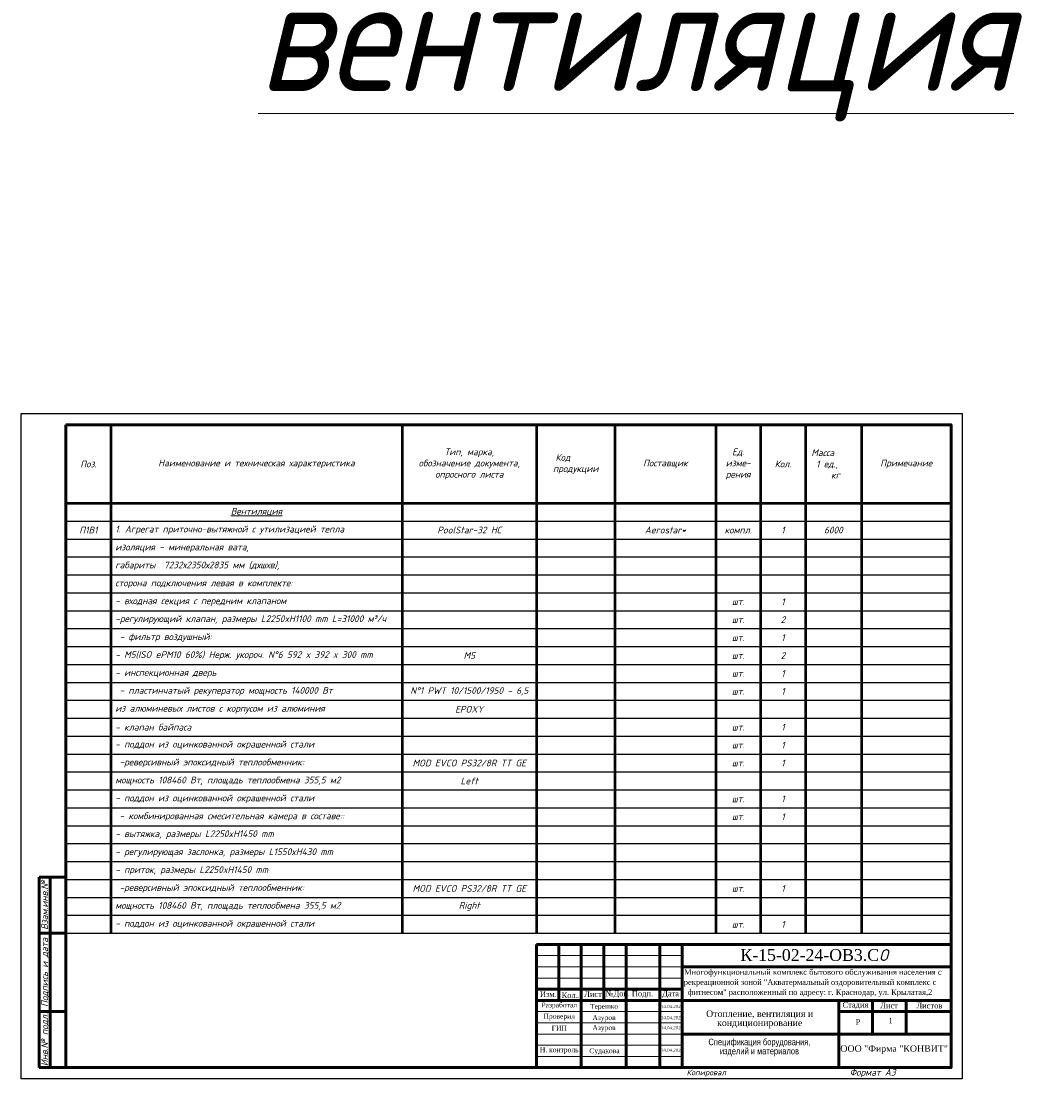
# Model space of a CAD drawing. Header units: millimetres. Extents: x 1968263 to 2088132, y -462280 to -24812.
# Tile 8 of 8: x 2042624 to 2088132, y -72031 to -24812. Entities that reach past the tile are written whole.
import ezdxf
from ezdxf.enums import TextEntityAlignment as Align

# ---------------------------------------------------------------- set-up
doc = ezdxf.new("R2010")
doc.units = ezdxf.units.MM
doc.header["$MEASUREMENT"] = 0
doc.layers.get('0').update_dxf_attribs({"lineweight": 18})
doc.layers.add('00_Штамп', color=7, linetype='Continuous', lineweight=5)
doc.layers.add('ОВ формат + ОД', color=251, linetype='Continuous')
doc.styles.add('AP_штамп', font='isocpeui.ttf')
doc.styles.add('Iso300', font='isocpeui.ttf', dxfattribs={"height": 300})
doc.styles.add('СГЕНЕРИР_СТИЛЬ_1', font='ARIALN.TTF')

# ---------------------------------------------------------------- blocks, each defined once
blk = doc.blocks.new('ИНВ №')
at = {"color": 7, "lineweight": 60, "ltscale": 10}
for p, q in [((-1200, 8500), (-1200, 0)), ((-700, 8500), (-700, 0)), ((0, 8500), (0, 0)), ((0, 6000), (-1200, 6000))]:
    blk.add_line(p, q, dxfattribs=at)
at = {"lineweight": 60, "ltscale": 10}
blk.add_line((0, 8500), (-1200, 8500), dxfattribs=at)
at = {"color": 7, "lineweight": 60}
for p, q in [((0, 8500), (-1200, 8500)), ((0, 2500), (-1200, 2500)), ((0, 0), (-1200, 0))]:
    blk.add_line(p, q, dxfattribs=at)
at = {"color": 7, "lineweight": -3, "style": 'Iso300'}
for s, p in [('Взам.инв.№', (-950, 7250)), ('Подпись и дата', (-950, 4250)), ('Инв.№ подл.', (-950, 1250))]:
    blk.add_text(s, height=300, rotation=90, dxfattribs=at).set_placement(p, align=Align.MIDDLE_CENTER)
blk = doc.blocks.new('*T7')
at = {"color": 0, "linetype": 'ByBlock', "lineweight": 50, "transparency": 16777216}
for p, q in [((0, 0), (39500, 0)), ((0, 0), (0, -3500)), ((2000, 0), (2000, -3500)), ((15000, 0), (15000, -3500)), ((21000, 0), (21000, -3500)), ((24500, 0), (24500, -3500)), ((29000, 0), (29000, -3500)), ((31000, 0), (31000, -3500)), ((33000, 0), (33000, -3500)), ((35500, 0), (35500, -3500)), ((39500, 0), (39500, -3500)), ((0, -3500), (39500, -3500))]:
    blk.add_line(p, q, dxfattribs=at)
at = {"color": 0, "transparency": 16777216, "attachment_point": 5, "style": 'Iso300'}
for s, insert, char_height, width in [('Тип, марка,\\Pобозначение документа,\\Pопросного листа', (18000, -1750), 300, 5700), ('Код       продукции', (22750, -1750), 300, 3200), ('Ед. изме- рения', (30000, -1750), 300, 1700), ('Масса        1 ед.,       кг', (34250, -1750), 300, 2200), ('Поз.', (1000, -1750), 300, 1700), ('{\\H1.2x;Наименование и техническая характеристика }', (8500, -1750), 250, 12700), ('Поставщик', (26750, -1750), 300, 4200), ('Кол.', (32000, -1750), 300, 1700), ('Примечание', (37500, -1750), 300, 3700)]:
    blk.add_mtext(s, dxfattribs=dict(at, insert=insert, char_height=char_height, width=width))
blk = doc.blocks.new('*T8')
at = {"color": 0, "linetype": 'ByBlock', "lineweight": 50, "transparency": 16777216}
for p, q in [((0, 0), (39500, 0)), ((0, 0), (0, -19200)), ((2000, 0), (2000, -19200)), ((15000, 0), (15000, -19200)), ((21000, 0), (21000, -19200)), ((24500, 0), (24500, -19200)), ((29000, 0), (29000, -19200)), ((31000, 0), (31000, -19200)), ((33000, 0), (33000, -19200)), ((35500, 0), (35500, -19200)), ((39500, 0), (39500, -19200))]:
    blk.add_line(p, q, dxfattribs=at)
at = {"color": 0, "linetype": 'ByBlock', "lineweight": 25, "transparency": 16777216}
for p, q in [((0, -800), (39500, -800)), ((0, -1600), (39500, -1600)), ((0, -2400), (39500, -2400)), ((0, -3200), (39500, -3200)), ((0, -4000), (39500, -4000)), ((0, -4800), (39500, -4800)), ((0, -5600), (39500, -5600)), ((0, -6400), (39500, -6400)), ((0, -7200), (39500, -7200)), ((0, -8000), (39500, -8000)), ((0, -8800), (39500, -8800)), ((0, -9600), (39500, -9600)), ((0, -10400), (39500, -10400)), ((0, -11200), (39500, -11200)), ((0, -12000), (39500, -12000)), ((0, -12800), (39500, -12800)), ((0, -13600), (39500, -13600)), ((0, -14400), (39500, -14400)), ((0, -15200), (39500, -15200)), ((0, -16000), (39500, -16000)), ((0, -16800), (39500, -16800)), ((0, -17600), (39500, -17600)), ((0, -18400), (39500, -18400)), ((0, -19200), (39500, -19200))]:
    blk.add_line(p, q, dxfattribs=at)
at = {"color": 0, "transparency": 16777216, "char_height": 300, "style": 'Iso300'}
for s, insert, width, attachment_point in [('{\\LВентиляция}', (8500, -400), 12600, 5), ('П1В1', (1000, -1200), 1900, 5), ('{\\C256;1. Агрегат приточно-вытяжной с утилизацией тепла }', (2200, -1200), 12600, 4), ('{\\C256;PoolStar-32 \\C1;НС}', (18000, -1200), 5600, 5), ('Aerostar*', (26750, -1200), 4400, 5), ('компл.', (30000, -1200), 1900, 5), ('1', (32000, -1200), 1900, 5), ('6000', (34250, -1200), 2400, 5), ('изоляция - минеральная вата,', (2200, -2000), 12600, 4), ('габариты  7232х2350х2835 мм (дхшхв), ', (2200, -2800), 12600, 4), ('сторона подключения {\\C1;левая \\C256;в комплекте: }', (2200, -3600), 12600, 4), ('1', (32000, -4400), 1900, 5), ('{\\C3;- входная секция с передним клапаном}', (2200, -4400), 12600, 4), ('шт.', (30000, -4400), 1900, 5), ('-{\\C3;регулирующий клапан, размеры L2250xH1100 mm L=31000 м³/ч }', (2200, -5200), 12600, 4), ('шт.', (30000, -5200), 1900, 5), ('2', (32000, -5200), 1900, 5), ('{\\C256; \\C3;- фильтр воздушный: }', (2200, -6000), 12600, 4), ('шт.', (30000, -6000), 1900, 5), ('1', (32000, -6000), 1900, 5), ('- M5(ISO ePM10 60%) Нерж. укороч. N°6 592 x 392 x 300 mm', (2200, -6800), 12600, 4), ('М5', (18000, -6800), 5900, 5), ('шт.', (30000, -6800), 1900, 5), ('{\\C3;2}', (32000, -6800), 1900, 5), ('- инспекционная дверь', (2200, -7600), 12600, 4), ('шт.', (30000, -7600), 1900, 5), ('1', (32000, -7600), 1900, 5), ('{\\C256; -\\C3; пластинчатый рекуператор мощность 140000 Вт}', (2200, -8400), 12600, 4), ('N°1 PWT 10/1500/1950 - 6,5 ', (18000, -8400), 5900, 5), ('шт.', (30000, -8400), 1900, 5), ('1', (32000, -8400), 1900, 5), ('и{\\C3;з алюминевых листов с корпусом из алюминия}', (2200, -9200), 12600, 4), ('EPOXY', (18000, -9200), 5900, 5), ('{\\C3;- клапан байпаса }', (2200, -10000), 12600, 4), ('шт.', (30000, -10000), 1900, 5), ('1', (32000, -10000), 1900, 5), ('{\\C3;- поддон из оцинкованной окрашенной стали}', (2200, -10800), 12600, 4), ('шт.', (30000, -10800), 1900, 5), ('1', (32000, -10800), 1900, 5), ('{\\C256; -\\C3;реверсивный эпоксидный теплообменник: }', (2200, -11600), 12600, 4), ('MOD EVCO PS32/8R TT GE', (18000, -11600), 5900, 5), ('шт.', (30000, -11600), 1900, 5), ('1', (32000, -11600), 1900, 5), ('{\\C3;мощность 108460 Вт, площадь теплообмена 355,5 м2}', (2200, -12400), 12600, 4), ('Left', (18000, -12400), 5900, 5), ('{\\C3;- поддон из оцинкованной окрашенной стали}', (2200, -13200), 12600, 4), ('шт.', (30000, -13200), 1900, 5), ('1', (32000, -13200), 1900, 5), ('{\\C256; -\\C3; комбинированная смесительная камера в составе:: }', (2200, -14000), 12600, 4), ('шт.', (30000, -14000), 1900, 5), ('1', (32000, -14000), 1900, 5), ('{\\C3;- вытяжка, размеры L2250xH1450 mm}', (2200, -14800), 12600, 4), ('{\\C3;- регулирующая заслонка, размеры L1550xH430 mm}', (2200, -15600), 12600, 4), ('{\\C3;- приток, размеры L2250xH1450 mm}', (2200, -16400), 12600, 4), ('MOD EVCO PS32/8R TT GE ', (18000, -17200), 5900, 5), ('{\\C256; -\\C3;реверсивный эпоксидный теплообменник: }', (2200, -17200), 12600, 4), ('шт.', (30000, -17200), 1900, 5), ('1', (32000, -17200), 1900, 5), ('{\\C3;мощность \\C1;108460 Вт, п\\C3;лощадь теплообмена 355,5 м2}', (2200, -18000), 12600, 4), ('Right', (18000, -18000), 5900, 5), ('{\\C3;- поддон из оцинкованной окрашенной стали}', (2200, -18800), 12600, 4), ('шт.', (30000, -18800), 1900, 5), ('1', (32000, -18800), 1900, 5)]:
    blk.add_mtext(s, dxfattribs=dict(at, insert=insert, width=width, attachment_point=attachment_point))

msp = doc.modelspace()

# ---------------------------------------------------------------- linework, layer by layer
at = {"color": 7, "linetype": 'Continuous', "lineweight": 60}
for p, q in [((2065624, -66031), (2084124, -66031)), ((2065624, -71531), (2065624, -66031)), ((2066624, -68531), (2066624, -66031)), ((2067624, -71531), (2067624, -66031)), ((2068624, -68531), (2068624, -66031)), ((2069624, -71531), (2069624, -66031)), ((2071124, -71531), (2071124, -66031)), ((2072124, -71531), (2072124, -66031)), ((2084124, -71531), (2084124, -66031)), ((2072124, -67031), (2084124, -67031)), ((2065624, -68031), (2072124, -68031)), ((2065624, -68531), (2072124, -68531)), ((2072124, -68531), (2084124, -68531)), ((2079124, -71531), (2079124, -68531)), ((2080624, -68531), (2080624, -70031)), ((2082124, -68531), (2082124, -70031)), ((2079124, -69031), (2084124, -69031)), ((2072124, -70031), (2079124, -70031)), ((2079124, -70031), (2084124, -70031)), ((2065624, -71531), (2084124, -71531))]:
    msp.add_line(p, q, dxfattribs=at)
at = {"layer": '00_Штамп', "linetype": 'Continuous', "lineweight": 5}
for p, q in [((2065624, -66531), (2072124, -66531)), ((2065624, -67031), (2072124, -67031)), ((2065624, -67531), (2072124, -67531)), ((2065624, -69031), (2072124, -69031)), ((2065624, -69531), (2072124, -69531)), ((2065624, -70031), (2072124, -70031)), ((2065624, -70531), (2072124, -70531)), ((2065624, -71031), (2072124, -71031))]:
    msp.add_line(p, q, dxfattribs=at)
at = {"layer": 'ОВ формат + ОД', "color": 251}
msp.add_lwpolyline([(2042624, -42331), (2084624, -42331), (2084624, -72031), (2042624, -72031)], close=True, dxfattribs=at)
at = {"layer": 'ОВ формат + ОД', "color": 251, "lineweight": 60, "ltscale": 10}
msp.add_lwpolyline([(2044624, -42831), (2084124, -42831), (2084124, -71531), (2044624, -71531)], close=True, dxfattribs=at)

# ---------------------------------------------------------------- block references
for name, p in [('*T7', (2044624, -42831)), ('*T8', (2044624, -46331))]:
    msp.add_blockref(name, p)
at = {"layer": 'ОВ формат + ОД', "color": 251}
msp.add_blockref('ИНВ №', (2044624, -71531), dxfattribs=at)

# ---------------------------------------------------------------- texts
at = {"color": 7}
for s, insert, char_height, width, attachment_point, style in [('{\\W0.9;\\L\\C3;вентиляция}', (2070065, -26111), 5000, 12166.52, 5, 'Iso300'), ('Копировал', (2072324, -71781), 250, 6600, 4, 'AP_штамп'), ('Формат А3', (2080624, -71781), 300, 2999, 5, 'AP_штамп')]:
    msp.add_mtext(s, dxfattribs=dict(at, insert=insert, char_height=char_height, width=width, attachment_point=attachment_point, style=style))
at = {"char_height": 144.72, "width": 800, "attachment_point": 1}
for insert in [(2071174, -68728), (2071174, -69228), (2071174, -69678), (2071174, -70678)]:
    msp.add_mtext('{\\fTimes New Roman|b0|i0|c0|p18;14.04.2024}', dxfattribs=dict(at, insert=insert))
at = {"layer": '00_Штамп', "linetype": 'Continuous', "style": 'СГЕНЕРИР_СТИЛЬ_1'}
for s, insert, char_height, attachment_point in [('\\A1;{\\fGOST Common|b0|i1|c204|p34; \\fTimes New Roman|b0|i0|c204|p18;К-15-02-24-ОВ3.С\\fGOST Common|b0|i1|c204|p34;О}', (2074405, -66777), 525.002, 7), ('\\A1;\\pxqc;{\\fTimes New Roman|b0|i0|c204|p18;Изм\\fGOST Common|b0|i1|c0|p34;.}', (2066145, -68250), 250, 5), ('\\A1;\\pxqc;{\\fTimes New Roman|b0|i0|c204|p18;Лист}', (2068145, -68250), 250, 5), ('\\A1;\\pxi-3,l4,qc,t4;{\\fTimes New Roman|b0|i0|c0|p18;№\\fTimes New Roman|b0|i0|c204|p18;Док\\fGOST Common|b0|i1|c0|p34;.}', (2069108, -68262), 250, 5), ('\\A1;\\pxqc; {\\fTimes New Roman|b0|i0|c204|p18;\\H0.96154x;Подп\\fTimes New Roman|b0|i0|c0|p18;.}', (2070308, -68262), 260, 5), ('\\A1;\\pxqc;{\\fTimes New Roman|b0|i0|c204|p18;Дата}', (2071608, -68262), 250, 5), ('\\A1;\\pxqc;{\\fTimes New Roman|b0|i0|c204|p18;Разработал}', (2066639, -68769), 220, 5), ('\\A1;\\pxqc;{\\fTimes New Roman|b0|i0|c204|p18;Стадия}', (2079858, -68762), 250, 5), ('\\A1;\\pxqc;{\\fTimes New Roman|b0|i0|c204|p18;Лист}', (2081358, -68762), 250, 5), ('\\A1;\\pxqc;{\\fTimes New Roman|b0|i0|c204|p18;Листов}', (2083158, -68762), 250, 5), ('\\A1;\\pxqc;{\\fTimes New Roman|b0|i0|c204|p18;ГИП}', (2066639, -69769), 220, 5)]:
    msp.add_mtext(s, dxfattribs=dict(at, insert=insert, char_height=char_height, attachment_point=attachment_point))
at = {"layer": '00_Штамп', "linetype": 'Continuous', "attachment_point": 8, "line_spacing_factor": 0.836653, "style": 'СГЕНЕРИР_СТИЛЬ_1'}
for s, insert, char_height, width in [('\\A1;\\pxa0.66667,sm1.07917,qc;^I{\\A0;\\fTimes New Roman|b0|i0|c204|p18;\\H0.85714x;"Многофункциональный комплекс бытового обслуживания населения с рекреационной зоной "Акватермальный оздоровительный комплекс с фитнесом" расположенный по адресу: г. Краснодар, ул. Крылатая,2}', (2077834, -68369), 291.667, 12393.66), ('\\A1;{\\fTimes New Roman|b0|i0|c204|p18;Отопление, вентиляция и кондиционирование}', (2075584, -69769), 291.67, 5778.47), ('Спецификация борудования, \\Pизделий и материалов', (2075572, -71023), 291.67, 5778.47)]:
    msp.add_mtext(s, dxfattribs=dict(at, insert=insert, char_height=char_height, width=width))
at = {"layer": '00_Штамп', "linetype": 'Continuous', "attachment_point": 5, "style": 'СГЕНЕРИР_СТИЛЬ_1'}
for s, insert, char_height, width in [('\\A1;\\pxqc;{\\fTimes New Roman|b0|i0|c204|p18;Кол\\fTimes New Roman|b0|i0|c0|p18;.\\fGOST Common|b0|i1|c0|p34;.}', (2067145, -68300), 250, 921.24), ('\\A1;\\pxqc;{\\fTimes New Roman|b0|i0|c204|p18;Терешко}', (2068639, -68831), 220, 2549.52), ('\\A1;\\pxqc;{\\fTimes New Roman|b0|i0|c204|p18;Проверил}', (2066639, -69269), 220, 645.25), ('\\A1;\\pxqc;{\\fTimes New Roman|b0|i0|c204|p18;Азуров}', (2068639, -69331), 220, 2549.52), ('\\A1;\\pxqc;{\\fTimes New Roman|b0|i0|c204|p18;Р}', (2079974, -69481), 250, 529.7), ('\\A1;{\\fTimes New Roman|b0|i0|c204|p18;1}', (2081424, -69431), 250, 529.7), ('\\A1;\\pxqc;{\\fTimes New Roman|b0|i0|c204|p18;Азуров}', (2068639, -69781), 220, 2549.52), ('\\A1;\\pxqc;{\\fTimes New Roman|b0|i0|c204|p18;Н\\fTimes New Roman|b0|i0|c0|p18;. \\fTimes New Roman|b0|i0|c204|p18;контроль}', (2066639, -70769), 220, 1673.41), ('\\A1;{\\fTimes New Roman|b0|i0|c204|p18;Судакова}', (2068657, -70811), 220, 1673.41)]:
    msp.add_mtext(s, dxfattribs=dict(at, insert=insert, char_height=char_height, width=width))
at = {"layer": '00_Штамп', "linetype": 'Continuous', "insert": (2081584, -70919), "char_height": 291.667, "attachment_point": 8, "line_spacing_factor": 0.836653, "style": 'СГЕНЕРИР_СТИЛЬ_1'}
msp.add_mtext('\\A1;\\pxqc;{\\fTimes New Roman|b0|i0|c204|p18;ООО \\fTimes New Roman|b0|i0|c0|p18;"\\fTimes New Roman|b0|i0|c204|p18;Фирма \\fTimes New Roman|b0|i0|c0|p18;"\\fTimes New Roman|b0|i0|c204|p18;КОНВИТ\\fTimes New Roman|b0|i0|c0|p18;"\\fGOST Common|b0|i1|c0|p34; }', dxfattribs=at)

doc.saveas('drawing.dxf')
